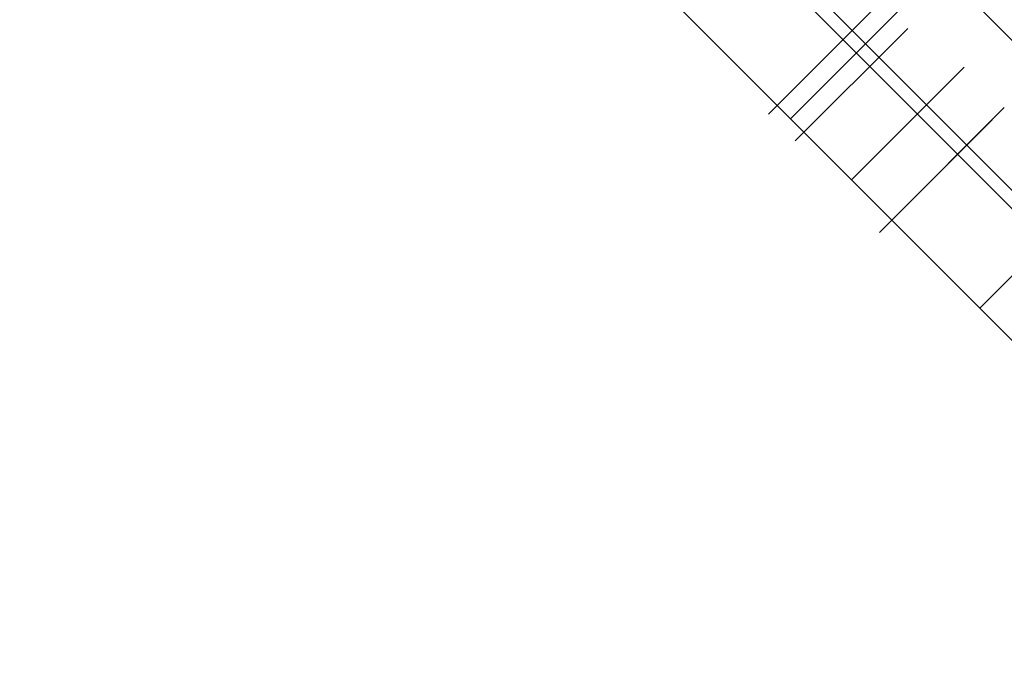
# Model space of a CAD drawing. Header units: millimetres. Extents: x -630 to 192, y -7 to 1615.
# Tile 218 of 249: x 130 to 139, y 1553 to 1559. Entities that reach past the tile are written whole.
import ezdxf

# ---------------------------------------------------------------- set-up
doc = ezdxf.new("R2010")
doc.units = ezdxf.units.MM
doc.header["$MEASUREMENT"] = 0
doc.layers.add('OVIDIO 160x80x72h', color=7, linetype='Continuous')

msp = doc.modelspace()

# ---------------------------------------------------------------- linework, layer by layer
at = {"layer": 'OVIDIO 160x80x72h', "extrusion": (-0.202852, -0.108979, 0.973126)}
for points in [[(-1333.5408, 1044.8903), (-1333.5408, 884.2344)], [(-1333.5408, 884.2344), (-1333.5408, 1044.8903)], [(-1333.2453, 1044.8903), (-1333.2453, 884.2344)], [(-1332.9499, 884.2344), (-1332.9499, 1044.8903)], [(-1332.9499, 1044.8903), (-1332.9499, 884.2344)]]:
    msp.add_lwpolyline(points, dxfattribs=at)
at = {"layer": 'OVIDIO 160x80x72h', "extrusion": (-0.235702, -0.235702, 0.942809)}
for points in [[(-1008.0272, 1310.2758), (-1008.0272, 1419.3536)], [(-1007.0785, 1419.3536), (-1007.0785, 1310.2758)], [(-1005.1811, 1310.2758), (-1005.1811, 1419.3536)], [(-1004.2324, 1419.3536), (-1004.2324, 1310.2758)]]:
    msp.add_lwpolyline(points, dxfattribs=at)
at = {"layer": 'OVIDIO 160x80x72h', "extrusion": (-0.108979, -0.202852, 0.973126)}
for points in [[(-593.8948, 1609.3524), (-593.8948, 1448.6965)], [(-593.8948, 1448.6965), (-593.8948, 1609.3524)], [(-593.5994, 1609.3524), (-593.5994, 1448.6965)], [(-593.3039, 1448.6965), (-593.3039, 1609.3524)], [(-593.3039, 1609.3524), (-593.3039, 1448.6965)]]:
    msp.add_lwpolyline(points, dxfattribs=at)
at = {"layer": 'OVIDIO 160x80x72h', "extrusion": (-0.046296, -0.021464, 0.998697)}
for points in [[(-1376.1669, 735.2648), (-1376.1669, 835.776)], [(-1374.6807, 734.2965), (-1374.6807, 835.601)]]:
    msp.add_lwpolyline(points, dxfattribs=at)
at = {"layer": 'OVIDIO 160x80x72h', "extrusion": (-0.265352, 0.881274, -0.39108)}
msp.add_lwpolyline([(-611.3078, 1223.6265), (-566.9949, 1166.0714)], dxfattribs=at)
at = {"layer": 'OVIDIO 160x80x72h', "extrusion": (-0.021464, -0.046296, 0.998697)}
for points in [[(-514.7015, 1425.8005), (-514.7015, 1527.1032)], [(-513.2156, 1426.7643), (-513.2156, 1527.2774)]]:
    msp.add_lwpolyline(points, dxfattribs=at)
at = {"layer": 'OVIDIO 160x80x72h'}
for points in [[(131.7958, 1566.1333), (143.2509, 1554.6782)], [(142.5438, 1555.3853), (132.5029, 1565.4262)], [(132.5029, 1565.4262), (142.5438, 1555.3853)], [(130.3816, 1564.7191), (141.8367, 1553.264)], [(131.7958, 1564.7191), (141.8367, 1554.6782)], [(131.0887, 1564.012), (141.1296, 1553.9711)], [(141.1296, 1553.9711), (131.0887, 1564.012)], [(134.0421, 1563.887), (141.0046, 1556.9245)], [(141.0046, 1556.9245), (134.0421, 1563.887)], [(132.6279, 1562.4728), (139.5903, 1555.5103)], [(139.5903, 1555.5103), (136.1091, 1558.9915), (132.6279, 1562.4728)], [(139.3028, 1557.0405), (134.1581, 1562.1852)], [(138.1951, 1559.0269), (137.1344, 1557.9662)], [(137.7092, 1557.3915), (138.7699, 1558.4521)], [(138.7699, 1558.4521), (137.7092, 1557.3915)], [(139.1497, 1558.0723), (138.089, 1557.0116)], [(139.1497, 1558.0723), (138.089, 1557.0116)], [(138.089, 1557.0116), (139.1497, 1558.0723)], [(139.9781, 1557.2439), (138.9175, 1556.1832)], [(138.9175, 1556.1832), (139.9781, 1557.2439)]]:
    msp.add_lwpolyline(points, dxfattribs=at)
at = {"layer": 'OVIDIO 160x80x72h', "extrusion": (0.707107, 0.707107, 0)}
for points in [[(1006.0298, 656.5995), (1006.0277, 656.73), (1006.0212, 656.8616), (1006.0103, 656.9939), (1005.9949, 657.1268), (1005.9749, 657.26), (1005.9502, 657.3934), (1005.9209, 657.5266), (1005.8868, 657.6594), (1005.848, 657.7917), (1005.8045, 657.9231), (1005.7562, 658.0533), (1005.7033, 658.1822), (1005.6752, 658.2461), (1005.6458, 658.3095), (1005.6154, 658.3725), (1005.5838, 658.435), (1005.5511, 658.4969), (1005.5174, 658.5583), (1005.4825, 658.6191), (1005.4466, 658.6793), (1005.4096, 658.7389), (1005.3716, 658.7978), (1005.3326, 658.856), (1005.2926, 658.9134), (1005.2516, 658.9702), (1005.2096, 659.0261), (1005.1668, 659.0813), (1005.123, 659.1357), (1005.0328, 659.2419), (1004.9392, 659.3446), (1004.8425, 659.4436), (1004.7428, 659.5388), (1004.6405, 659.6301), (1004.5356, 659.7173), (1004.4285, 659.8005), (1004.3193, 659.8794), (1004.2084, 659.9542), (1004.0958, 660.0246), (1003.982, 660.0908), (1003.867, 660.1526)], [(1003.867, 660.1526), (1003.982, 660.0908), (1004.0958, 660.0246), (1004.2084, 659.9542), (1004.3193, 659.8794), (1004.4285, 659.8005), (1004.5356, 659.7173), (1004.6405, 659.6301), (1004.7428, 659.5388), (1004.8425, 659.4436), (1004.9392, 659.3446), (1005.0328, 659.2419), (1005.123, 659.1357), (1005.1668, 659.0813), (1005.2096, 659.0261), (1005.2516, 658.9702), (1005.2926, 658.9134), (1005.3326, 658.856), (1005.3716, 658.7978), (1005.4096, 658.7389), (1005.4466, 658.6793), (1005.4825, 658.6191), (1005.5174, 658.5583), (1005.5511, 658.4969), (1005.5838, 658.435), (1005.6154, 658.3725), (1005.6458, 658.3095), (1005.6752, 658.2461), (1005.7033, 658.1822), (1005.7562, 658.0533), (1005.8045, 657.9231), (1005.848, 657.7917), (1005.8868, 657.6594), (1005.9209, 657.5266), (1005.9502, 657.3934), (1005.9749, 657.26), (1005.9949, 657.1268), (1006.0103, 656.9939), (1006.0212, 656.8616), (1006.0277, 656.73), (1006.0298, 656.5995)], [(1006.0298, 656.5995), (1006.0277, 656.73), (1006.0212, 656.8616), (1006.0103, 656.9939), (1005.9949, 657.1268), (1005.9749, 657.26), (1005.9502, 657.3934), (1005.9209, 657.5266), (1005.8868, 657.6594), (1005.848, 657.7917), (1005.8045, 657.9231), (1005.7562, 658.0533), (1005.7033, 658.1822), (1005.6752, 658.2461), (1005.6458, 658.3095), (1005.6154, 658.3725), (1005.5838, 658.435), (1005.5511, 658.4969), (1005.5174, 658.5583), (1005.4825, 658.6191), (1005.4466, 658.6793), (1005.4096, 658.7389), (1005.3716, 658.7978), (1005.3326, 658.856), (1005.2926, 658.9134), (1005.2516, 658.9702), (1005.2096, 659.0261), (1005.1668, 659.0813), (1005.123, 659.1357), (1005.0328, 659.2419), (1004.9392, 659.3446), (1004.8425, 659.4436), (1004.7428, 659.5388), (1004.6405, 659.6301), (1004.5356, 659.7173), (1004.4285, 659.8005), (1004.3193, 659.8794), (1004.2084, 659.9542), (1004.0958, 660.0246), (1003.982, 660.0908), (1003.867, 660.1526)], [(1006.0298, 637.6324), (1006.0286, 637.5366), (1006.0252, 637.4403), (1006.0194, 637.3438), (1006.0112, 637.247), (1006.0006, 637.1501), (1005.9876, 637.0532), (1005.9722, 636.9564), (1005.9544, 636.8597), (1005.9341, 636.7632), (1005.9115, 636.667), (1005.8864, 636.5713), (1005.8589, 636.476), (1005.829, 636.3814), (1005.7968, 636.2874), (1005.7622, 636.1942), (1005.7253, 636.1019), (1005.6861, 636.0105), (1005.6446, 635.9202), (1005.601, 635.8309), (1005.5552, 635.7429), (1005.5073, 635.6561), (1005.4573, 635.5706), (1005.4053, 635.4866), (1005.3514, 635.4041), (1005.2956, 635.3231), (1005.238, 635.2437), (1005.1786, 635.166), (1005.1176, 635.0901), (1005.055, 635.0159), (1004.9908, 634.9435), (1004.9252, 634.873), (1004.8582, 634.8044)], [(1006.0298, 656.5995), (1006.0277, 656.73), (1006.0212, 656.8616), (1006.0103, 656.9939), (1005.9949, 657.1268), (1005.9749, 657.26), (1005.9502, 657.3934), (1005.9209, 657.5266), (1005.8868, 657.6594), (1005.848, 657.7917), (1005.8045, 657.9231), (1005.7562, 658.0533), (1005.7033, 658.1822), (1005.6752, 658.2461), (1005.6458, 658.3095), (1005.6154, 658.3725), (1005.5838, 658.435), (1005.5511, 658.4969), (1005.5174, 658.5583), (1005.4825, 658.6191), (1005.4466, 658.6793), (1005.4096, 658.7389), (1005.3716, 658.7978), (1005.3326, 658.856), (1005.2926, 658.9134), (1005.2516, 658.9702), (1005.2096, 659.0261), (1005.1668, 659.0813), (1005.123, 659.1357), (1005.0328, 659.2419), (1004.9392, 659.3446), (1004.8425, 659.4436), (1004.7428, 659.5388), (1004.6405, 659.6301), (1004.5356, 659.7173), (1004.4285, 659.8005), (1004.3193, 659.8794), (1004.2084, 659.9542), (1004.0958, 660.0246), (1003.982, 660.0908), (1003.867, 660.1526)], [(1004.858, 634.8041), (1004.925, 634.8728), (1004.9906, 634.9433), (1005.0548, 635.0157), (1005.1174, 635.0899), (1005.1785, 635.1659), (1005.2379, 635.2436), (1005.2955, 635.323), (1005.3513, 635.404), (1005.4052, 635.4865), (1005.4572, 635.5706), (1005.5072, 635.656), (1005.5551, 635.7428), (1005.6009, 635.8309), (1005.6446, 635.9201), (1005.686, 636.0105), (1005.7252, 636.1019), (1005.7622, 636.1943), (1005.7968, 636.2875), (1005.829, 636.3815), (1005.8589, 636.4761), (1005.8864, 636.5714), (1005.9115, 636.6672), (1005.9341, 636.7633), (1005.9544, 636.8599), (1005.9722, 636.9566), (1005.9876, 637.0535), (1006.0006, 637.1504), (1006.0112, 637.2473), (1006.0194, 637.3441), (1006.0252, 637.4406), (1006.0287, 637.5369), (1006.0298, 637.6328)], [(1003.867, 660.1526), (1003.982, 660.0908), (1004.0958, 660.0246), (1004.2084, 659.9542), (1004.3193, 659.8794), (1004.4285, 659.8005), (1004.5356, 659.7173), (1004.6405, 659.6301), (1004.7428, 659.5388), (1004.8425, 659.4436), (1004.9392, 659.3446), (1005.0328, 659.2419), (1005.123, 659.1357), (1005.1668, 659.0813), (1005.2096, 659.0261), (1005.2516, 658.9702), (1005.2926, 658.9134), (1005.3326, 658.856), (1005.3716, 658.7978), (1005.4096, 658.7389), (1005.4466, 658.6793), (1005.4825, 658.6191), (1005.5174, 658.5583), (1005.5511, 658.4969), (1005.5838, 658.435), (1005.6154, 658.3725), (1005.6458, 658.3095), (1005.6752, 658.2461), (1005.7033, 658.1822), (1005.7562, 658.0533), (1005.8045, 657.9231), (1005.848, 657.7917), (1005.8868, 657.6594), (1005.9209, 657.5266), (1005.9502, 657.3934), (1005.9749, 657.26), (1005.9949, 657.1268), (1006.0103, 656.9939), (1006.0212, 656.8616), (1006.0277, 656.73), (1006.0298, 656.5995)], [(1006.0298, 637.6328), (1006.0287, 637.5369), (1006.0252, 637.4406), (1006.0194, 637.3441), (1006.0112, 637.2473), (1006.0006, 637.1504), (1005.9876, 637.0535), (1005.9722, 636.9566), (1005.9544, 636.8599), (1005.9341, 636.7633), (1005.9115, 636.6672), (1005.8864, 636.5714), (1005.8589, 636.4761), (1005.829, 636.3815), (1005.7968, 636.2875), (1005.7622, 636.1943), (1005.7252, 636.1019), (1005.686, 636.0105), (1005.6446, 635.9201), (1005.6009, 635.8309), (1005.5551, 635.7428), (1005.5072, 635.656), (1005.4572, 635.5706), (1005.4052, 635.4865), (1005.3513, 635.404), (1005.2955, 635.323), (1005.2379, 635.2436), (1005.1785, 635.1659), (1005.1174, 635.0899), (1005.0548, 635.0157), (1004.9906, 634.9433), (1004.925, 634.8728), (1004.858, 634.8041)], [(1004.5016, 634.4478), (1004.4346, 634.3792), (1004.369, 634.3087), (1004.3048, 634.2363), (1004.2422, 634.1621), (1004.1811, 634.0861), (1004.1218, 634.0084), (1004.0641, 633.929), (1004.0083, 633.848), (1003.9544, 633.7655), (1003.9024, 633.6814), (1003.8524, 633.596), (1003.8045, 633.5092), (1003.7587, 633.4211), (1003.715, 633.3318), (1003.6736, 633.2415), (1003.6344, 633.1501), (1003.5975, 633.0577), (1003.5629, 632.9645), (1003.5306, 632.8705), (1003.5007, 632.7758), (1003.4732, 632.6806), (1003.4481, 632.5848), (1003.4255, 632.4886), (1003.4052, 632.3921), (1003.3874, 632.2954), (1003.372, 632.1985), (1003.359, 632.1016), (1003.3484, 632.0047), (1003.3403, 631.9079), (1003.3344, 631.8114), (1003.331, 631.7151), (1003.3298, 631.6192)], [(1003.3298, 631.6192), (1003.331, 631.7151), (1003.3344, 631.8114), (1003.3403, 631.9079), (1003.3484, 632.0047), (1003.359, 632.1016), (1003.372, 632.1985), (1003.3874, 632.2954), (1003.4052, 632.3921), (1003.4255, 632.4886), (1003.4481, 632.5848), (1003.4732, 632.6806), (1003.5007, 632.7758), (1003.5306, 632.8705), (1003.5629, 632.9645), (1003.5975, 633.0577), (1003.6344, 633.1501), (1003.6736, 633.2415), (1003.715, 633.3318), (1003.7587, 633.4211), (1003.8045, 633.5092), (1003.8524, 633.596), (1003.9024, 633.6814), (1003.9544, 633.7655), (1004.0083, 633.848), (1004.0641, 633.929), (1004.1218, 634.0084), (1004.1811, 634.0861), (1004.2422, 634.1621), (1004.3048, 634.2363), (1004.369, 634.3087), (1004.4346, 634.3792), (1004.5016, 634.4478)], [(1004.5019, 634.4481), (1004.4349, 634.3795), (1004.3692, 634.309), (1004.3051, 634.2366), (1004.2424, 634.1624), (1004.1814, 634.0865), (1004.122, 634.0088), (1004.0644, 633.9294), (1004.0086, 633.8484), (1003.9546, 633.7659), (1003.9026, 633.6819), (1003.8527, 633.5964), (1003.8047, 633.5096), (1003.7589, 633.4216), (1003.7152, 633.3323), (1003.6738, 633.242), (1003.6346, 633.1506), (1003.5976, 633.0583), (1003.563, 632.9651), (1003.5308, 632.8711), (1003.5009, 632.7764), (1003.4734, 632.6812), (1003.4483, 632.5854), (1003.4256, 632.4893), (1003.4053, 632.3928), (1003.3875, 632.296), (1003.3721, 632.1992), (1003.3591, 632.1022), (1003.3485, 632.0054), (1003.3403, 631.9086), (1003.3345, 631.812), (1003.331, 631.7158), (1003.3298, 631.6199)], [(1003.3298, 631.6196), (1003.331, 631.7155), (1003.3345, 631.8118), (1003.3403, 631.9083), (1003.3485, 632.0051), (1003.3591, 632.102), (1003.3721, 632.1989), (1003.3875, 632.2958), (1003.4053, 632.3925), (1003.4255, 632.489), (1003.4482, 632.5852), (1003.4733, 632.681), (1003.5008, 632.7762), (1003.5307, 632.8709), (1003.563, 632.9649), (1003.5976, 633.0581), (1003.6345, 633.1504), (1003.6737, 633.2418), (1003.7152, 633.3322), (1003.7589, 633.4215), (1003.8047, 633.5095), (1003.8526, 633.5963), (1003.9026, 633.6818), (1003.9546, 633.7658), (1004.0085, 633.8483), (1004.0644, 633.9293), (1004.122, 634.0087), (1004.1814, 634.0864), (1004.2424, 634.1624), (1004.3051, 634.2366), (1004.3692, 634.309), (1004.4349, 634.3795), (1004.5019, 634.4481)], [(1004.5019, 634.4481), (1004.4349, 634.3795), (1004.3692, 634.309), (1004.3051, 634.2366), (1004.2424, 634.1624), (1004.1814, 634.0864), (1004.122, 634.0087), (1004.0644, 633.9293), (1004.0085, 633.8483), (1003.9546, 633.7658), (1003.9026, 633.6818), (1003.8526, 633.5963), (1003.8047, 633.5095), (1003.7589, 633.4215), (1003.7152, 633.3322), (1003.6737, 633.2418), (1003.6345, 633.1504), (1003.5976, 633.0581), (1003.563, 632.9649), (1003.5307, 632.8709), (1003.5008, 632.7762), (1003.4733, 632.681), (1003.4482, 632.5852), (1003.4255, 632.489), (1003.4053, 632.3925), (1003.3875, 632.2958), (1003.3721, 632.1989), (1003.3591, 632.102), (1003.3485, 632.0051), (1003.3403, 631.9083), (1003.3345, 631.8118), (1003.331, 631.7155), (1003.3298, 631.6196)], [(1003.3298, 31.823), (1003.3287, 31.7271), (1003.3252, 31.6309), (1003.3194, 31.5343), (1003.3112, 31.4376), (1003.3006, 31.3407), (1003.2876, 31.2437), (1003.2722, 31.1469), (1003.2544, 31.0502), (1003.2342, 30.9537), (1003.2115, 30.8575), (1003.1864, 30.7617), (1003.159, 30.6665), (1003.1291, 30.5718), (1003.0968, 30.4778), (1003.0622, 30.3846), (1003.0253, 30.2923), (1002.9861, 30.2009), (1002.9447, 30.1105), (1002.901, 30.0213), (1002.8552, 29.9332), (1002.8073, 29.8464), (1002.7573, 29.761), (1002.7054, 29.6769), (1002.6514, 29.5944), (1002.5956, 29.5134), (1002.538, 29.434), (1002.4787, 29.3563), (1002.4176, 29.2803), (1002.355, 29.2061), (1002.2908, 29.1337), (1002.2252, 29.0632), (1002.1582, 28.9946)], [(1002.1582, 28.9946), (1002.2252, 29.0632), (1002.2908, 29.1337), (1002.355, 29.2061), (1002.4176, 29.2803), (1002.4787, 29.3563), (1002.538, 29.434), (1002.5956, 29.5134), (1002.6514, 29.5944), (1002.7054, 29.6769), (1002.7573, 29.761), (1002.8073, 29.8464), (1002.8552, 29.9332), (1002.901, 30.0213), (1002.9447, 30.1105), (1002.9861, 30.2009), (1003.0253, 30.2923), (1003.0622, 30.3846), (1003.0968, 30.4778), (1003.1291, 30.5718), (1003.159, 30.6665), (1003.1864, 30.7617), (1003.2115, 30.8575), (1003.2342, 30.9537), (1003.2544, 31.0502), (1003.2722, 31.1469), (1003.2876, 31.2437), (1003.3006, 31.3407), (1003.3112, 31.4376), (1003.3194, 31.5343), (1003.3252, 31.6309), (1003.3287, 31.7271), (1003.3298, 31.823)], [(1003.3298, 31.823), (1003.3287, 31.7271), (1003.3252, 31.6309), (1003.3194, 31.5343), (1003.3112, 31.4376), (1003.3006, 31.3407), (1003.2876, 31.2437), (1003.2722, 31.1469), (1003.2544, 31.0502), (1003.2342, 30.9537), (1003.2115, 30.8575), (1003.1864, 30.7617), (1003.159, 30.6665), (1003.1291, 30.5718), (1003.0968, 30.4778), (1003.0622, 30.3846), (1003.0253, 30.2923), (1002.9861, 30.2009), (1002.9447, 30.1105), (1002.901, 30.0213), (1002.8552, 29.9332), (1002.8073, 29.8464), (1002.7573, 29.761), (1002.7054, 29.6769), (1002.6514, 29.5944), (1002.5956, 29.5134), (1002.538, 29.434), (1002.4787, 29.3563), (1002.4176, 29.2803), (1002.355, 29.2061), (1002.2908, 29.1337), (1002.2252, 29.0632), (1002.1582, 28.9946)]]:
    msp.add_lwpolyline(points, dxfattribs=at)
at = {"layer": 'OVIDIO 160x80x72h', "extrusion": (0.000129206, 0.000129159, 1)}
for points in [[(137.9873, 1559.0707), (136.9264, 1558.0102)], [(136.9264, 1558.0102), (137.9873, 1559.0707)], [(137.1783, 1557.7585), (138.2391, 1558.8189)], [(138.2391, 1558.8189), (137.1783, 1557.7585)]]:
    msp.add_lwpolyline(points, dxfattribs=at)
at = {"layer": 'OVIDIO 160x80x72h', "extrusion": (0.288793, 0.865975, -0.408272)}
msp.add_lwpolyline([(362.2929, 1200.521), (362.6114, 1200.9109)], dxfattribs=at)
at = {"layer": 'OVIDIO 160x80x72h', "extrusion": (-0.324768, 0.324768, 0.888285)}
for points in [[(-1200.1172, -588.5177), (-1200.1172, -581.4312)], [(-1200.1172, -581.4312), (-1200.1172, -588.5177)], [(-1199.3672, -588.5177), (-1199.3672, -581.4312)], [(-1198.6172, -588.5177), (-1198.6172, -581.4312)], [(-1198.6172, -581.4312), (-1198.6172, -588.5177)]]:
    msp.add_lwpolyline(points, dxfattribs=at)
at = {"layer": 'OVIDIO 160x80x72h', "extrusion": (0.865975, 0.288793, 0.408272)}
for points in [[(1434.4047, 324.789), (1434.7233, 325.179)], [(1434.7233, 325.179), (1434.4047, 324.789)]]:
    msp.add_lwpolyline(points, dxfattribs=at)
at = {"layer": 'OVIDIO 160x80x72h', "extrusion": (0.000182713, 0.000182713, 1)}
for points in [[(137.9736, 1556.8962), (139.0343, 1557.9569)], [(139.0343, 1557.9569), (137.9736, 1556.8962)]]:
    msp.add_lwpolyline(points, dxfattribs=at)
at = {"layer": 'OVIDIO 160x80x72h', "extrusion": (0, 1, 0)}
for points in [[(-139.1497, 631.6192), (-139.1497, 31.823)], [(-139.1497, 31.823), (-139.1497, 631.6192)], [(-138.089, 31.823), (-138.089, 631.6196)], [(-138.089, 631.6196), (-138.089, 31.823)]]:
    msp.add_lwpolyline(points, dxfattribs=at)
at = {"layer": 'OVIDIO 160x80x72h', "extrusion": (1, 0, 0)}
msp.add_lwpolyline([(1557.542, 31.823), (1557.542, 631.6193)], dxfattribs=at)
at = {"layer": 'OVIDIO 160x80x72h', "extrusion": (0.000231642, 0.999884, -0.015217)}
msp.add_lwpolyline([(-145.1856, 23.4465), (-137.7283, 513.2784)], dxfattribs=at)
at = {"layer": 'OVIDIO 160x80x72h', "extrusion": (-0.015219, 0.015219, 0.999768)}
msp.add_lwpolyline([(152.494, 1542.4457), (143.1165, 1551.821)], dxfattribs=at)
at = {"layer": 'OVIDIO 160x80x72h', "extrusion": (0.288675, 0.866025, -0.408248)}
for points in [[(360.3197, 647.1097), (357.675, 643.8706)], [(357.675, 643.8706), (360.3197, 647.1097)]]:
    msp.add_lwpolyline(points, dxfattribs=at)

doc.saveas('drawing.dxf')
